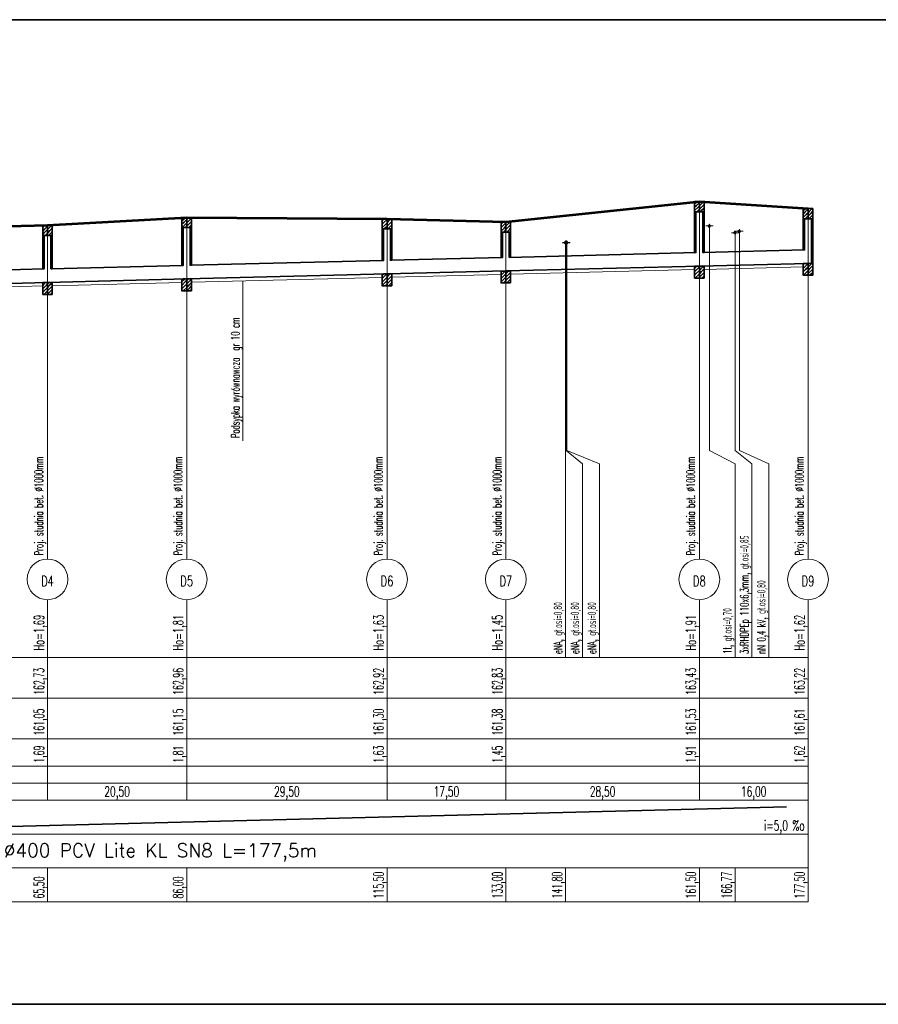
# Model space of a CAD drawing. Header units: millimetres. Extents: x 7.8 to 19, y -49.2 to -24.4.
# Tile 2 of 30: x 8.02 to 8.272, y -24.748 to -24.458. Entities that reach past the tile are written whole.
import ezdxf
from ezdxf.enums import TextEntityAlignment as Align

# ---------------------------------------------------------------- set-up
doc = ezdxf.new("R2010")
doc.units = ezdxf.units.MM
doc.linetypes.add('DASHED', pattern=[0.75, 0.5, -0.25])
doc.layers.get('0').update_dxf_attribs({"lineweight": 13})
for name, color, linetype, lineweight in [('CIENKA', 7, 'Continuous', 15), ('CIENKA2', 1, 'Continuous', 25), ('CIENKA_PRZERYWANA', 7, 'DASHED', 15), ('GRUBA', 3, 'Continuous', 53), ('SREDNIA', 2, 'Continuous', 35)]:
    doc.layers.add(name, color=color, linetype=linetype, lineweight=lineweight)
doc.styles.add('romans', font='romans.shx')

# ---------------------------------------------------------------- blocks, each defined once
blk = doc.blocks.new('*X2498')
at = {"layer": 'SREDNIA', "color": 2, "linetype": 'Continuous', "ltscale": 0.01}
for p, q in [((0.12982, 0.12682), (0.1296, 0.1266)), ((0.13014, 0.12614), (0.1296, 0.1256)), ((0.13046, 0.12546), (0.1296, 0.1246)), ((0.1303, 0.1273), (0.12982, 0.12682)), ((0.131, 0.127), (0.13014, 0.12614)), ((0.13078, 0.12478), (0.1303, 0.1243)), ((0.131, 0.126), (0.13046, 0.12546)), ((0.131, 0.125), (0.13078, 0.12478))]:
    blk.add_line(p, q, dxfattribs=at)
blk = doc.blocks.new('*X2499')
at = {"layer": 'SREDNIA', "color": 2, "linetype": 'Continuous', "ltscale": 0.01}
for p, q in [((0.1311, 0.1271), (0.131, 0.127)), ((0.13141, 0.12641), (0.131, 0.126)), ((0.13173, 0.12573), (0.131, 0.125)), ((0.1313, 0.1273), (0.1311, 0.1271)), ((0.13205, 0.12505), (0.1313, 0.1243)), ((0.1323, 0.1273), (0.13141, 0.12641)), ((0.1324, 0.1264), (0.13173, 0.12573)), ((0.1324, 0.1254), (0.13205, 0.12505)), ((0.13237, 0.12437), (0.1323, 0.1243)), ((0.1324, 0.1244), (0.13237, 0.12437))]:
    blk.add_line(p, q, dxfattribs=at)
blk = doc.blocks.new('*X2500')
at = {"layer": 'SREDNIA', "color": 2, "linetype": 'Continuous', "ltscale": 0.01}
for p, q in [((0.17092, 0.12892), (0.1706, 0.1286)), ((0.17124, 0.12824), (0.1706, 0.1276)), ((0.1716, 0.1296), (0.17092, 0.12892)), ((0.172, 0.129), (0.17124, 0.12824)), ((0.172, 0.128), (0.17155, 0.12755)), ((0.17155, 0.12755), (0.1706, 0.1266)), ((0.17155, 0.12755), (0.1706, 0.1266)), ((0.17187, 0.12687), (0.1716, 0.1266)), ((0.172, 0.127), (0.17187, 0.12687))]:
    blk.add_line(p, q, dxfattribs=at)
blk = doc.blocks.new('*X2501')
at = {"layer": 'SREDNIA', "color": 2, "linetype": 'Continuous', "ltscale": 0.01}
for p, q in [((0.17219, 0.12919), (0.172, 0.129)), ((0.17251, 0.12851), (0.172, 0.128)), ((0.17283, 0.12783), (0.172, 0.127)), ((0.1726, 0.1296), (0.17219, 0.12919)), ((0.1734, 0.1294), (0.17251, 0.12851)), ((0.1734, 0.1284), (0.17283, 0.12783)), ((0.17315, 0.12715), (0.1726, 0.1266)), ((0.1734, 0.1274), (0.17315, 0.12715))]:
    blk.add_line(p, q, dxfattribs=at)
blk = doc.blocks.new('*X2502')
at = {"layer": 'SREDNIA', "color": 2, "linetype": 'Continuous', "ltscale": 0.01}
for p, q in [((0.22979, 0.12879), (0.2296, 0.1286)), ((0.23011, 0.12811), (0.2296, 0.1276)), ((0.2302, 0.1292), (0.22979, 0.12879)), ((0.231, 0.129), (0.23011, 0.12811)), ((0.231, 0.128), (0.23043, 0.12743)), ((0.23043, 0.12743), (0.2296, 0.1266)), ((0.23075, 0.12675), (0.2302, 0.1262)), ((0.231, 0.127), (0.23075, 0.12675))]:
    blk.add_line(p, q, dxfattribs=at)
blk = doc.blocks.new('*X2503')
at = {"layer": 'SREDNIA', "color": 2, "linetype": 'Continuous', "ltscale": 0.01}
for p, q in [((0.23106, 0.12906), (0.231, 0.129)), ((0.23138, 0.12838), (0.231, 0.128)), ((0.2317, 0.1277), (0.231, 0.127)), ((0.2312, 0.1292), (0.23106, 0.12906)), ((0.2322, 0.1292), (0.23138, 0.12838)), ((0.2324, 0.1284), (0.2317, 0.1277)), ((0.23202, 0.12702), (0.2312, 0.1262)), ((0.2324, 0.1274), (0.23202, 0.12702)), ((0.23234, 0.12634), (0.2322, 0.1262)), ((0.2324, 0.1264), (0.23234, 0.12634))]:
    blk.add_line(p, q, dxfattribs=at)
blk = doc.blocks.new('*X2504')
at = {"layer": 'SREDNIA', "color": 2, "linetype": 'Continuous', "ltscale": 0.01}
for p, q in [((0.26482, 0.12782), (0.2646, 0.1276)), ((0.2653, 0.1283), (0.26482, 0.12782)), ((0.266, 0.128), (0.26514, 0.12714)), ((0.26514, 0.12714), (0.2646, 0.1266)), ((0.26546, 0.12646), (0.2646, 0.1256)), ((0.26578, 0.12578), (0.2653, 0.1253)), ((0.266, 0.127), (0.26546, 0.12646)), ((0.266, 0.126), (0.26578, 0.12578))]:
    blk.add_line(p, q, dxfattribs=at)
blk = doc.blocks.new('*X2505')
at = {"layer": 'SREDNIA', "color": 2, "linetype": 'Continuous', "ltscale": 0.01}
for p, q in [((0.2661, 0.1281), (0.266, 0.128)), ((0.2663, 0.1283), (0.2661, 0.1281)), ((0.2673, 0.1283), (0.26641, 0.12741)), ((0.26641, 0.12741), (0.266, 0.127)), ((0.26673, 0.12673), (0.266, 0.126)), ((0.26705, 0.12605), (0.2663, 0.1253)), ((0.2674, 0.1274), (0.26673, 0.12673)), ((0.2674, 0.1264), (0.26705, 0.12605)), ((0.26737, 0.12537), (0.2673, 0.1253)), ((0.2674, 0.1254), (0.26737, 0.12537))]:
    blk.add_line(p, q, dxfattribs=at)
blk = doc.blocks.new('*X2506')
at = {"layer": 'SREDNIA', "color": 2, "linetype": 'Continuous', "ltscale": 0.01}
for p, q in [((0.32182, 0.13382), (0.3216, 0.1336)), ((0.3223, 0.1343), (0.32182, 0.13382)), ((0.323, 0.134), (0.32214, 0.13314)), ((0.32214, 0.13314), (0.3216, 0.1326)), ((0.32246, 0.13246), (0.3216, 0.1316)), ((0.32278, 0.13178), (0.3223, 0.1313)), ((0.323, 0.133), (0.32246, 0.13246)), ((0.323, 0.132), (0.32278, 0.13178))]:
    blk.add_line(p, q, dxfattribs=at)
blk = doc.blocks.new('*X2507')
at = {"layer": 'SREDNIA', "color": 2, "linetype": 'Continuous', "ltscale": 0.01}
for p, q in [((0.3231, 0.1341), (0.323, 0.134)), ((0.32341, 0.13341), (0.323, 0.133)), ((0.3233, 0.1343), (0.3231, 0.1341)), ((0.3243, 0.1343), (0.32341, 0.13341)), ((0.32373, 0.13273), (0.323, 0.132)), ((0.32405, 0.13205), (0.3233, 0.1313)), ((0.3244, 0.1334), (0.32373, 0.13273)), ((0.3244, 0.1324), (0.32405, 0.13205)), ((0.32437, 0.13137), (0.3243, 0.1313)), ((0.3244, 0.1314), (0.32437, 0.13137))]:
    blk.add_line(p, q, dxfattribs=at)
blk = doc.blocks.new('*X2508')
at = {"layer": 'SREDNIA', "color": 2, "linetype": 'Continuous', "ltscale": 0.01}
for p, q in [((0.35379, 0.13179), (0.3536, 0.1316)), ((0.35411, 0.13111), (0.3536, 0.1306)), ((0.3542, 0.1322), (0.35379, 0.13179)), ((0.355, 0.132), (0.35411, 0.13111)), ((0.355, 0.131), (0.35443, 0.13043)), ((0.35443, 0.13043), (0.3536, 0.1296)), ((0.35475, 0.12975), (0.3542, 0.1292)), ((0.355, 0.13), (0.35475, 0.12975))]:
    blk.add_line(p, q, dxfattribs=at)
blk = doc.blocks.new('*X2509')
at = {"layer": 'SREDNIA', "color": 2, "linetype": 'Continuous', "ltscale": 0.01}
for p, q in [((0.35506, 0.13206), (0.355, 0.132)), ((0.35538, 0.13138), (0.355, 0.131)), ((0.3557, 0.1307), (0.355, 0.13)), ((0.3552, 0.1322), (0.35506, 0.13206)), ((0.3562, 0.1322), (0.35538, 0.13138)), ((0.3564, 0.1314), (0.3557, 0.1307)), ((0.35602, 0.13002), (0.3552, 0.1292)), ((0.3564, 0.1304), (0.35602, 0.13002)), ((0.35634, 0.12934), (0.3562, 0.1292)), ((0.3564, 0.1294), (0.35634, 0.12934))]:
    blk.add_line(p, q, dxfattribs=at)
blk = doc.blocks.new('*X2549')
at = {"layer": 'SREDNIA', "color": 2, "linetype": 'Continuous', "ltscale": 0.01}
for p, q in [((0.12999, 0.12399), (0.1296, 0.1236)), ((0.12995, 0.12295), (0.1296, 0.1226)), ((0.1299, 0.1219), (0.1296, 0.1216)), ((0.13, 0.122), (0.1299, 0.1219)), ((0.13, 0.123), (0.12995, 0.12295)), ((0.13, 0.124), (0.12999, 0.12399)), ((0.12986, 0.12086), (0.1296, 0.1206)), ((0.12982, 0.11982), (0.1296, 0.1196)), ((0.13, 0.119), (0.12978, 0.11878)), ((0.13, 0.12), (0.12982, 0.11982)), ((0.13, 0.121), (0.12986, 0.12086)), ((0.12978, 0.11878), (0.1296, 0.1186)), ((0.12973, 0.11773), (0.1296, 0.1176)), ((0.12969, 0.11669), (0.1296, 0.1166)), ((0.13, 0.117), (0.12969, 0.11669)), ((0.13, 0.118), (0.12973, 0.11773)), ((0.12965, 0.11565), (0.1296, 0.1156)), ((0.12961, 0.11461), (0.1296, 0.1146)), ((0.13, 0.115), (0.12961, 0.11461)), ((0.13, 0.116), (0.12965, 0.11565))]:
    blk.add_line(p, q, dxfattribs=at)
blk = doc.blocks.new('*X2550')
at = {"layer": 'SREDNIA', "color": 2, "linetype": 'Continuous', "ltscale": 0.01}
for p, q in [((0.13043, 0.11043), (0.12995, 0.10995)), ((0.13045, 0.11045), (0.13043, 0.11043)), ((0.1296, 0.1096), (0.12995, 0.10995)), ((0.1296, 0.1086), (0.12981, 0.10881)), ((0.1296, 0.1076), (0.12968, 0.10768)), ((0.13003, 0.10803), (0.12968, 0.10768)), ((0.1307, 0.1097), (0.12981, 0.10881)), ((0.131, 0.108), (0.12995, 0.10695)), ((0.131, 0.109), (0.13003, 0.10803)), ((0.131, 0.11), (0.1307, 0.1097)), ((0.131, 0.107), (0.13095, 0.10695))]:
    blk.add_line(p, q, dxfattribs=at)
blk = doc.blocks.new('*X2551')
at = {"layer": 'SREDNIA', "color": 2, "linetype": 'Continuous', "ltscale": 0.01}
for p, q in [((0.132, 0.124), (0.1323, 0.1243)), ((0.13236, 0.12336), (0.132, 0.123)), ((0.13232, 0.12232), (0.132, 0.122)), ((0.1324, 0.1224), (0.13232, 0.12232)), ((0.1324, 0.1234), (0.13236, 0.12336)), ((0.13228, 0.12128), (0.132, 0.121)), ((0.13223, 0.12023), (0.132, 0.12)), ((0.13219, 0.11919), (0.132, 0.119)), ((0.1324, 0.1194), (0.13219, 0.11919)), ((0.1324, 0.1204), (0.13223, 0.12023)), ((0.1324, 0.1214), (0.13228, 0.12128)), ((0.13215, 0.11815), (0.132, 0.118)), ((0.13211, 0.11711), (0.132, 0.117)), ((0.13206, 0.11606), (0.132, 0.116)), ((0.1324, 0.1164), (0.13206, 0.11606)), ((0.1324, 0.1174), (0.13211, 0.11711)), ((0.1324, 0.1184), (0.13215, 0.11815)), ((0.13202, 0.11502), (0.132, 0.115)), ((0.1324, 0.1154), (0.13202, 0.11502))]:
    blk.add_line(p, q, dxfattribs=at)
blk = doc.blocks.new('*X2552')
at = {"layer": 'SREDNIA', "color": 2, "linetype": 'Continuous', "ltscale": 0.01}
for p, q in [((0.13113, 0.11013), (0.13145, 0.11045)), ((0.13205, 0.11005), (0.1324, 0.1104)), ((0.131, 0.11), (0.13113, 0.11013)), ((0.131, 0.109), (0.13141, 0.10941)), ((0.131, 0.108), (0.1317, 0.1087)), ((0.131, 0.107), (0.13199, 0.10799)), ((0.13141, 0.10941), (0.13205, 0.11005)), ((0.1317, 0.1087), (0.13215, 0.10915)), ((0.13199, 0.10799), (0.13225, 0.10825)), ((0.13205, 0.11005), (0.13205, 0.11005)), ((0.13215, 0.10915), (0.1324, 0.1094)), ((0.13215, 0.10915), (0.13215, 0.10915)), ((0.13225, 0.10825), (0.1324, 0.1084)), ((0.13225, 0.10825), (0.13225, 0.10825)), ((0.13227, 0.10727), (0.13235, 0.10735)), ((0.13235, 0.10735), (0.1324, 0.1074)), ((0.13235, 0.10735), (0.13235, 0.10735)), ((0.13195, 0.10695), (0.13227, 0.10727))]:
    blk.add_line(p, q, dxfattribs=at)
blk = doc.blocks.new('*X2553')
at = {"layer": 'SREDNIA', "color": 2, "linetype": 'Continuous', "ltscale": 0.01}
for p, q in [((0.17098, 0.12598), (0.1706, 0.1256)), ((0.17094, 0.12494), (0.1706, 0.1246)), ((0.171, 0.125), (0.17094, 0.12494)), ((0.171, 0.126), (0.17098, 0.12598)), ((0.1709, 0.1239), (0.1706, 0.1236)), ((0.17087, 0.12287), (0.1706, 0.1226)), ((0.17083, 0.12183), (0.1706, 0.1216)), ((0.171, 0.122), (0.17083, 0.12183)), ((0.171, 0.123), (0.17087, 0.12287)), ((0.171, 0.124), (0.1709, 0.1239)), ((0.17079, 0.12079), (0.1706, 0.1206)), ((0.17075, 0.11975), (0.1706, 0.1196)), ((0.171, 0.119), (0.17072, 0.11872)), ((0.171, 0.12), (0.17075, 0.11975)), ((0.171, 0.121), (0.17079, 0.12079)), ((0.17072, 0.11872), (0.1706, 0.1186)), ((0.17068, 0.11768), (0.1706, 0.1176)), ((0.17064, 0.11664), (0.1706, 0.1166)), ((0.171, 0.117), (0.17064, 0.11664)), ((0.171, 0.118), (0.17068, 0.11768)), ((0.17061, 0.11561), (0.1706, 0.1156)), ((0.171, 0.116), (0.17061, 0.11561))]:
    blk.add_line(p, q, dxfattribs=at)
blk = doc.blocks.new('*X2554')
at = {"layer": 'SREDNIA', "color": 2, "linetype": 'Continuous', "ltscale": 0.01}
for p, q in [((0.1706, 0.1106), (0.17146, 0.11146)), ((0.17169, 0.11069), (0.1706, 0.1096)), ((0.17146, 0.11146), (0.17147, 0.11147)), ((0.17146, 0.11146), (0.17146, 0.11146)), ((0.172, 0.111), (0.17169, 0.11069)), ((0.17102, 0.10902), (0.1706, 0.1086)), ((0.172, 0.109), (0.17097, 0.10797)), ((0.172, 0.11), (0.17102, 0.10902)), ((0.172, 0.108), (0.17197, 0.10797))]:
    blk.add_line(p, q, dxfattribs=at)
blk = doc.blocks.new('*X2555')
at = {"layer": 'SREDNIA', "color": 2, "linetype": 'Continuous', "ltscale": 0.01}
for p, q in [((0.17339, 0.12639), (0.173, 0.126)), ((0.17336, 0.12536), (0.173, 0.125)), ((0.1734, 0.1254), (0.17336, 0.12536)), ((0.1734, 0.1264), (0.17339, 0.12639)), ((0.17332, 0.12432), (0.173, 0.124)), ((0.17328, 0.12328), (0.173, 0.123)), ((0.17324, 0.12224), (0.173, 0.122)), ((0.1734, 0.1224), (0.17324, 0.12224)), ((0.1734, 0.1234), (0.17328, 0.12328)), ((0.1734, 0.1244), (0.17332, 0.12432)), ((0.17321, 0.12121), (0.173, 0.121)), ((0.17317, 0.12017), (0.173, 0.12)), ((0.17313, 0.11913), (0.173, 0.119)), ((0.1734, 0.1194), (0.17313, 0.11913)), ((0.1734, 0.1204), (0.17317, 0.12017)), ((0.1734, 0.1214), (0.17321, 0.12121)), ((0.17309, 0.11809), (0.173, 0.118)), ((0.17306, 0.11706), (0.173, 0.117)), ((0.17302, 0.11602), (0.173, 0.116)), ((0.1734, 0.1164), (0.17302, 0.11602)), ((0.1734, 0.1174), (0.17306, 0.11706)), ((0.1734, 0.1184), (0.17309, 0.11809))]:
    blk.add_line(p, q, dxfattribs=at)
blk = doc.blocks.new('*X2556')
at = {"layer": 'SREDNIA', "color": 2, "linetype": 'Continuous', "ltscale": 0.01}
for p, q in [((0.172, 0.111), (0.17213, 0.11113)), ((0.172, 0.11), (0.17242, 0.11042)), ((0.17213, 0.11113), (0.17247, 0.11147)), ((0.17242, 0.11042), (0.17305, 0.11105)), ((0.17305, 0.11105), (0.1734, 0.1114)), ((0.17305, 0.11105), (0.17305, 0.11105)), ((0.17315, 0.11015), (0.1734, 0.1104)), ((0.172, 0.109), (0.17271, 0.10971)), ((0.172, 0.108), (0.17299, 0.10899)), ((0.17271, 0.10971), (0.17315, 0.11015)), ((0.17297, 0.10797), (0.17328, 0.10828)), ((0.17299, 0.10899), (0.17325, 0.10925)), ((0.17315, 0.11015), (0.17315, 0.11015)), ((0.17325, 0.10925), (0.1734, 0.1094)), ((0.17325, 0.10925), (0.17325, 0.10925)), ((0.17328, 0.10828), (0.17336, 0.10836)), ((0.17336, 0.10836), (0.1734, 0.1084)), ((0.17336, 0.10836), (0.17336, 0.10836))]:
    blk.add_line(p, q, dxfattribs=at)
blk = doc.blocks.new('*X2557')
at = {"layer": 'SREDNIA', "color": 2, "linetype": 'Continuous', "ltscale": 0.01}
for p, q in [((0.22999, 0.12599), (0.2296, 0.1256)), ((0.22995, 0.12495), (0.2296, 0.1246)), ((0.23, 0.125), (0.22995, 0.12495)), ((0.23, 0.126), (0.22999, 0.12599)), ((0.2299, 0.1239), (0.2296, 0.1236)), ((0.22986, 0.12286), (0.2296, 0.1226)), ((0.22981, 0.12181), (0.2296, 0.1216)), ((0.23, 0.122), (0.22981, 0.12181)), ((0.23, 0.123), (0.22986, 0.12286)), ((0.23, 0.124), (0.2299, 0.1239)), ((0.22977, 0.12077), (0.2296, 0.1206)), ((0.22972, 0.11972), (0.2296, 0.1196)), ((0.23, 0.119), (0.22968, 0.11868)), ((0.23, 0.12), (0.22972, 0.11972)), ((0.23, 0.121), (0.22977, 0.12077)), ((0.22968, 0.11868), (0.2296, 0.1186)), ((0.22963, 0.11763), (0.2296, 0.1176)), ((0.23, 0.118), (0.22963, 0.11763)), ((0.23, 0.117), (0.22993, 0.11693))]:
    blk.add_line(p, q, dxfattribs=at)
blk = doc.blocks.new('*X2558')
at = {"layer": 'SREDNIA', "color": 2, "linetype": 'Continuous', "ltscale": 0.01}
for p, q in [((0.2296, 0.1126), (0.22992, 0.11292)), ((0.2296, 0.1116), (0.22988, 0.11188)), ((0.2296, 0.1106), (0.22975, 0.11075)), ((0.231, 0.111), (0.2297, 0.1097)), ((0.23037, 0.11137), (0.22975, 0.11075)), ((0.23095, 0.11295), (0.22988, 0.11188)), ((0.231, 0.112), (0.23037, 0.11137)), ((0.23095, 0.11295), (0.23095, 0.11295)), ((0.2296, 0.1096), (0.22962, 0.10962)), ((0.2297, 0.1097), (0.22962, 0.10962)), ((0.231, 0.11), (0.23045, 0.10945))]:
    blk.add_line(p, q, dxfattribs=at)
blk = doc.blocks.new('*X2559')
at = {"layer": 'SREDNIA', "color": 2, "linetype": 'Continuous', "ltscale": 0.01}
for p, q in [((0.232, 0.126), (0.2322, 0.1262)), ((0.23236, 0.12536), (0.232, 0.125)), ((0.2324, 0.1254), (0.23236, 0.12536)), ((0.23232, 0.12432), (0.232, 0.124)), ((0.23227, 0.12327), (0.232, 0.123)), ((0.23223, 0.12223), (0.232, 0.122)), ((0.2324, 0.1224), (0.23223, 0.12223)), ((0.2324, 0.1234), (0.23227, 0.12327)), ((0.2324, 0.1244), (0.23232, 0.12432)), ((0.23218, 0.12118), (0.232, 0.121)), ((0.23214, 0.12014), (0.232, 0.12)), ((0.23209, 0.11909), (0.232, 0.119)), ((0.2324, 0.1194), (0.23209, 0.11909)), ((0.2324, 0.1204), (0.23214, 0.12014)), ((0.2324, 0.1214), (0.23218, 0.12118)), ((0.23205, 0.11805), (0.232, 0.118)), ((0.2324, 0.1174), (0.232, 0.117)), ((0.232, 0.117), (0.232, 0.117)), ((0.2324, 0.1184), (0.23205, 0.11805))]:
    blk.add_line(p, q, dxfattribs=at)
blk = doc.blocks.new('*X2560')
at = {"layer": 'SREDNIA', "color": 2, "linetype": 'Continuous', "ltscale": 0.01}
for p, q in [((0.231, 0.112), (0.23127, 0.11227)), ((0.231, 0.111), (0.23156, 0.11156)), ((0.231, 0.11), (0.23184, 0.11084)), ((0.23127, 0.11227), (0.23195, 0.11295)), ((0.23156, 0.11156), (0.2321, 0.1121)), ((0.23184, 0.11084), (0.2322, 0.1112)), ((0.2321, 0.1121), (0.2324, 0.1124)), ((0.2321, 0.1121), (0.2321, 0.1121)), ((0.23213, 0.11013), (0.2323, 0.1103)), ((0.2322, 0.1112), (0.2324, 0.1114)), ((0.2322, 0.1112), (0.2322, 0.1112)), ((0.2323, 0.1103), (0.2324, 0.1104)), ((0.2323, 0.1103), (0.2323, 0.1103)), ((0.23145, 0.10945), (0.23213, 0.11013))]:
    blk.add_line(p, q, dxfattribs=at)
blk = doc.blocks.new('*X2561')
at = {"layer": 'SREDNIA', "color": 2, "linetype": 'Continuous', "ltscale": 0.01}
for p, q in [((0.26498, 0.12498), (0.2646, 0.1246)), ((0.265, 0.125), (0.26498, 0.12498)), ((0.26493, 0.12393), (0.2646, 0.1236)), ((0.26487, 0.12287), (0.2646, 0.1226)), ((0.26481, 0.12181), (0.2646, 0.1216)), ((0.265, 0.122), (0.26481, 0.12181)), ((0.265, 0.123), (0.26487, 0.12287)), ((0.265, 0.124), (0.26493, 0.12393)), ((0.26476, 0.12076), (0.2646, 0.1206)), ((0.2647, 0.1197), (0.2646, 0.1196)), ((0.265, 0.119), (0.26465, 0.11865)), ((0.265, 0.12), (0.2647, 0.1197)), ((0.265, 0.121), (0.26476, 0.12076)), ((0.26465, 0.11865), (0.2646, 0.1186)), ((0.265, 0.118), (0.26479, 0.11779))]:
    blk.add_line(p, q, dxfattribs=at)
blk = doc.blocks.new('*X2562')
at = {"layer": 'SREDNIA', "color": 2, "linetype": 'Continuous', "ltscale": 0.01}
for p, q in [((0.2646, 0.1126), (0.26582, 0.11382)), ((0.2646, 0.1136), (0.26479, 0.11379)), ((0.26479, 0.11379), (0.26479, 0.11379)), ((0.26582, 0.11382), (0.26582, 0.11382)), ((0.26582, 0.11382), (0.26582, 0.11382)), ((0.26545, 0.11245), (0.2646, 0.1116)), ((0.26479, 0.11079), (0.2646, 0.1106)), ((0.266, 0.112), (0.26479, 0.11079)), ((0.266, 0.111), (0.26532, 0.11032)), ((0.266, 0.113), (0.26545, 0.11245))]:
    blk.add_line(p, q, dxfattribs=at)
blk = doc.blocks.new('*X2563')
at = {"layer": 'SREDNIA', "color": 2, "linetype": 'Continuous', "ltscale": 0.01}
for p, q in [((0.267, 0.125), (0.2673, 0.1253)), ((0.26735, 0.12435), (0.267, 0.124)), ((0.26729, 0.12329), (0.267, 0.123)), ((0.26724, 0.12224), (0.267, 0.122)), ((0.2674, 0.1224), (0.26724, 0.12224)), ((0.2674, 0.1234), (0.26729, 0.12329)), ((0.2674, 0.1244), (0.26735, 0.12435)), ((0.26718, 0.12118), (0.267, 0.121)), ((0.26712, 0.12012), (0.267, 0.12)), ((0.26707, 0.11907), (0.267, 0.119)), ((0.2674, 0.1194), (0.26707, 0.11907)), ((0.2674, 0.1204), (0.26712, 0.12012)), ((0.2674, 0.1214), (0.26718, 0.12118)), ((0.26701, 0.11801), (0.267, 0.118)), ((0.2674, 0.1184), (0.26701, 0.11801))]:
    blk.add_line(p, q, dxfattribs=at)
blk = doc.blocks.new('*X2564')
at = {"layer": 'SREDNIA', "color": 2, "linetype": 'Continuous', "ltscale": 0.01}
for p, q in [((0.266, 0.113), (0.26623, 0.11323)), ((0.26623, 0.11323), (0.26682, 0.11382)), ((0.26709, 0.11309), (0.2674, 0.1134)), ((0.266, 0.112), (0.26652, 0.11252)), ((0.266, 0.111), (0.26681, 0.11181)), ((0.26632, 0.11032), (0.26709, 0.11109)), ((0.26652, 0.11252), (0.26708, 0.11308)), ((0.26681, 0.11181), (0.26719, 0.11219)), ((0.26708, 0.11308), (0.26709, 0.11309)), ((0.26709, 0.11109), (0.26729, 0.11129)), ((0.26719, 0.11219), (0.2674, 0.1124)), ((0.26719, 0.11219), (0.26719, 0.11219)), ((0.26729, 0.11129), (0.2674, 0.1114)), ((0.26729, 0.11129), (0.26729, 0.11129)), ((0.26732, 0.11032), (0.26738, 0.11038)), ((0.26738, 0.11038), (0.26739, 0.11039)), ((0.26739, 0.11039), (0.2674, 0.1104)), ((0.26739, 0.11039), (0.26739, 0.11039))]:
    blk.add_line(p, q, dxfattribs=at)
blk = doc.blocks.new('*X2565')
at = {"layer": 'SREDNIA', "color": 2, "linetype": 'Continuous', "ltscale": 0.01}
for p, q in [((0.32199, 0.13099), (0.3216, 0.1306)), ((0.322, 0.131), (0.32199, 0.13099)), ((0.32196, 0.12996), (0.3216, 0.1296)), ((0.32192, 0.12892), (0.3216, 0.1286)), ((0.32189, 0.12789), (0.3216, 0.1276)), ((0.322, 0.128), (0.32189, 0.12789)), ((0.322, 0.129), (0.32192, 0.12892)), ((0.322, 0.13), (0.32196, 0.12996)), ((0.32185, 0.12685), (0.3216, 0.1266)), ((0.32182, 0.12582), (0.3216, 0.1256)), ((0.32178, 0.12478), (0.3216, 0.1246)), ((0.322, 0.125), (0.32178, 0.12478)), ((0.322, 0.126), (0.32182, 0.12582)), ((0.322, 0.127), (0.32185, 0.12685)), ((0.32175, 0.12375), (0.3216, 0.1236)), ((0.32172, 0.12272), (0.3216, 0.1226)), ((0.322, 0.122), (0.32168, 0.12168)), ((0.322, 0.123), (0.32172, 0.12272)), ((0.322, 0.124), (0.32175, 0.12375)), ((0.32168, 0.12168), (0.3216, 0.1216)), ((0.32165, 0.12065), (0.3216, 0.1206)), ((0.32161, 0.11961), (0.3216, 0.1196)), ((0.322, 0.12), (0.32161, 0.11961)), ((0.322, 0.121), (0.32165, 0.12065))]:
    blk.add_line(p, q, dxfattribs=at)
blk = doc.blocks.new('*X2566')
at = {"layer": 'SREDNIA', "color": 2, "linetype": 'Continuous', "ltscale": 0.01}
for p, q in [((0.3216, 0.1146), (0.32197, 0.11497)), ((0.3216, 0.1136), (0.32184, 0.11384)), ((0.32217, 0.11317), (0.32171, 0.11271)), ((0.32283, 0.11483), (0.32184, 0.11384)), ((0.32223, 0.11523), (0.32197, 0.11497)), ((0.323, 0.114), (0.32217, 0.11317)), ((0.32225, 0.11525), (0.32223, 0.11523)), ((0.323, 0.115), (0.32283, 0.11483)), ((0.3216, 0.1126), (0.32171, 0.11271)), ((0.323, 0.113), (0.32175, 0.11175)), ((0.323, 0.112), (0.32275, 0.11175))]:
    blk.add_line(p, q, dxfattribs=at)
blk = doc.blocks.new('*X2567')
at = {"layer": 'SREDNIA', "color": 2, "linetype": 'Continuous', "ltscale": 0.01}
for p, q in [((0.324, 0.131), (0.3243, 0.1313)), ((0.32437, 0.13037), (0.324, 0.13)), ((0.32433, 0.12933), (0.324, 0.129)), ((0.3243, 0.1283), (0.324, 0.128)), ((0.3244, 0.1284), (0.3243, 0.1283)), ((0.3244, 0.1294), (0.32433, 0.12933)), ((0.3244, 0.1304), (0.32437, 0.13037)), ((0.32427, 0.12727), (0.324, 0.127)), ((0.32423, 0.12623), (0.324, 0.126)), ((0.3242, 0.1252), (0.324, 0.125)), ((0.3244, 0.1254), (0.3242, 0.1252)), ((0.3244, 0.1264), (0.32423, 0.12623)), ((0.3244, 0.1274), (0.32427, 0.12727)), ((0.32416, 0.12416), (0.324, 0.124)), ((0.32413, 0.12313), (0.324, 0.123)), ((0.32409, 0.12209), (0.324, 0.122)), ((0.3244, 0.1224), (0.32409, 0.12209)), ((0.3244, 0.1234), (0.32413, 0.12313)), ((0.3244, 0.1244), (0.32416, 0.12416)), ((0.32406, 0.12106), (0.324, 0.121)), ((0.32402, 0.12002), (0.324, 0.12)), ((0.3244, 0.1204), (0.32402, 0.12002)), ((0.3244, 0.1214), (0.32406, 0.12106)), ((0.3244, 0.1194), (0.32429, 0.11929))]:
    blk.add_line(p, q, dxfattribs=at)
blk = doc.blocks.new('*X2568')
at = {"layer": 'SREDNIA', "color": 2, "linetype": 'Continuous', "ltscale": 0.01}
for p, q in [((0.323, 0.115), (0.32307, 0.11507)), ((0.323, 0.114), (0.32336, 0.11436)), ((0.323, 0.113), (0.32364, 0.11364)), ((0.32307, 0.11507), (0.32325, 0.11525)), ((0.32336, 0.11436), (0.32403, 0.11503)), ((0.32364, 0.11364), (0.32413, 0.11413)), ((0.32393, 0.11293), (0.32423, 0.11323)), ((0.32403, 0.11503), (0.32428, 0.11528)), ((0.32403, 0.11503), (0.32403, 0.11503)), ((0.32413, 0.11413), (0.3244, 0.1144)), ((0.32413, 0.11413), (0.32413, 0.11413)), ((0.32423, 0.11323), (0.3244, 0.1134)), ((0.32423, 0.11323), (0.32423, 0.11323)), ((0.323, 0.112), (0.32393, 0.11293)), ((0.32375, 0.11175), (0.32421, 0.11221)), ((0.32421, 0.11221), (0.32433, 0.11233)), ((0.32433, 0.11233), (0.3244, 0.1124)), ((0.32433, 0.11233), (0.32433, 0.11233))]:
    blk.add_line(p, q, dxfattribs=at)
blk = doc.blocks.new('*X2569')
at = {"layer": 'SREDNIA', "color": 2, "linetype": 'Continuous', "ltscale": 0.01}
for p, q in [((0.35399, 0.12899), (0.3536, 0.1286)), ((0.35395, 0.12795), (0.3536, 0.1276)), ((0.354, 0.128), (0.35395, 0.12795)), ((0.354, 0.129), (0.35399, 0.12899)), ((0.3539, 0.1269), (0.3536, 0.1266)), ((0.35385, 0.12585), (0.3536, 0.1256)), ((0.35381, 0.12481), (0.3536, 0.1246)), ((0.354, 0.125), (0.35381, 0.12481)), ((0.354, 0.126), (0.35385, 0.12585)), ((0.354, 0.127), (0.3539, 0.1269)), ((0.35376, 0.12376), (0.3536, 0.1236)), ((0.35372, 0.12272), (0.3536, 0.1226)), ((0.354, 0.122), (0.35367, 0.12167)), ((0.354, 0.123), (0.35372, 0.12272)), ((0.354, 0.124), (0.35376, 0.12376)), ((0.35367, 0.12167), (0.3536, 0.1216)), ((0.35363, 0.12063), (0.3536, 0.1206)), ((0.354, 0.121), (0.35363, 0.12063))]:
    blk.add_line(p, q, dxfattribs=at)
blk = doc.blocks.new('*X2570')
at = {"layer": 'SREDNIA', "color": 2, "linetype": 'Continuous', "ltscale": 0.01}
for p, q in [((0.35402, 0.11602), (0.354, 0.116)), ((0.35405, 0.11605), (0.35402, 0.11602)), ((0.3536, 0.1156), (0.354, 0.116)), ((0.3536, 0.1146), (0.35387, 0.11487)), ((0.3536, 0.1136), (0.35374, 0.11374)), ((0.355, 0.114), (0.35363, 0.11263)), ((0.3543, 0.1143), (0.35374, 0.11374)), ((0.35497, 0.11597), (0.35387, 0.11487)), ((0.355, 0.115), (0.3543, 0.1143)), ((0.355, 0.116), (0.35497, 0.11597)), ((0.3536, 0.1126), (0.35361, 0.11261)), ((0.35363, 0.11263), (0.35361, 0.11261)), ((0.355, 0.113), (0.35455, 0.11255))]:
    blk.add_line(p, q, dxfattribs=at)
blk = doc.blocks.new('*X2571')
at = {"layer": 'SREDNIA', "color": 2, "linetype": 'Continuous', "ltscale": 0.01}
for p, q in [((0.356, 0.129), (0.3562, 0.1292)), ((0.356, 0.128), (0.35637, 0.12837)), ((0.35637, 0.12837), (0.3564, 0.1284)), ((0.356, 0.127), (0.35634, 0.12734)), ((0.356, 0.126), (0.35631, 0.12631)), ((0.356, 0.125), (0.35628, 0.12528)), ((0.35628, 0.12528), (0.3564, 0.1254)), ((0.35631, 0.12631), (0.3564, 0.1264)), ((0.35634, 0.12734), (0.3564, 0.1274)), ((0.356, 0.124), (0.35625, 0.12425)), ((0.356, 0.123), (0.35622, 0.12322)), ((0.356, 0.122), (0.35619, 0.12219)), ((0.35619, 0.12219), (0.3564, 0.1224)), ((0.35622, 0.12322), (0.3564, 0.1234)), ((0.35625, 0.12425), (0.3564, 0.1244)), ((0.356, 0.121), (0.35616, 0.12116)), ((0.356, 0.12), (0.35612, 0.12012)), ((0.356, 0.119), (0.35609, 0.11909)), ((0.35609, 0.11909), (0.3564, 0.1194)), ((0.35612, 0.12012), (0.3564, 0.1204)), ((0.35616, 0.12116), (0.3564, 0.1214)), ((0.355, 0.116), (0.35505, 0.11605)), ((0.35601, 0.11601), (0.35598, 0.11598)), ((0.356, 0.118), (0.35606, 0.11806)), ((0.356, 0.117), (0.35603, 0.11703)), ((0.3564, 0.1164), (0.35601, 0.11601)), ((0.35603, 0.11703), (0.3564, 0.1174)), ((0.35606, 0.11806), (0.3564, 0.1184)), ((0.35598, 0.11598), (0.355, 0.115)), ((0.35558, 0.11458), (0.355, 0.114)), ((0.35518, 0.11318), (0.355, 0.113)), ((0.35621, 0.11421), (0.35518, 0.11318)), ((0.35631, 0.11331), (0.35555, 0.11255)), ((0.35611, 0.11511), (0.35558, 0.11458)), ((0.3564, 0.1154), (0.35611, 0.11511)), ((0.3564, 0.1144), (0.35621, 0.11421)), ((0.3564, 0.1134), (0.35631, 0.11331))]:
    blk.add_line(p, q, dxfattribs=at)

msp = doc.modelspace()

# ---------------------------------------------------------------- linework, layer by layer
at = {"layer": 'CIENKA', "color": 7, "linetype": 'Continuous', "ltscale": 0.01}
for p, q in [((8.21978, -24.61646), (8.21978, -24.51116)), ((8.25178, -24.61646), (8.25178, -24.51326)), ((8.06878, -24.61646), (8.06878, -24.51586)), ((8.12778, -24.61646), (8.12778, -24.51626)), ((8.02778, -24.61646), (8.02778, -24.51816)), ((8.16278, -24.61646), (8.16278, -24.51716)), ((8.22171, -24.51835), (8.22381, -24.51835)), ((8.22276, -24.51835), (8.22276, -24.58446)), ((8.22927, -24.52035), (8.23137, -24.52035)), ((8.23032, -24.52035), (8.23032, -24.58446)), ((8.23055, -24.51993), (8.23265, -24.51993)), ((8.2316, -24.51993), (8.2316, -24.58446)), ((8.17933, -24.5233), (8.18143, -24.5233)), ((8.17939, -24.52329), (8.18161, -24.52329)), ((8.17965, -24.52327), (8.18175, -24.52327)), ((8.18038, -24.5233), (8.18038, -24.58446)), ((8.1805, -24.52329), (8.1805, -24.58446)), ((8.1807, -24.52327), (8.1807, -24.58446)), ((8.18038, -24.58846), (8.18038, -24.58446)), ((8.18538, -24.58846), (8.1805, -24.58446)), ((8.19038, -24.58846), (8.1807, -24.58446)), ((8.23028, -24.58846), (8.22276, -24.58446)), ((8.23528, -24.58846), (8.23032, -24.58446)), ((8.24028, -24.58846), (8.2316, -24.58446)), ((8.18038, -24.58846), (8.18038, -24.64546)), ((8.18538, -24.58846), (8.18538, -24.64546)), ((8.19038, -24.58846), (8.19038, -24.64546)), ((8.23028, -24.58846), (8.23028, -24.64546)), ((8.23528, -24.58846), (8.23528, -24.64546)), ((8.24028, -24.58846), (8.24028, -24.64546)), ((8.02778, -24.64546), (8.02778, -24.62846)), ((8.06878, -24.64546), (8.06878, -24.62846)), ((8.12778, -24.64546), (8.12778, -24.62846)), ((8.16278, -24.64546), (8.16278, -24.62846)), ((8.21978, -24.64546), (8.21978, -24.62846)), ((8.25178, -24.64546), (8.25178, -24.62846)), ((7.89678, -24.64546), (8.25178, -24.64546)), ((8.02778, -24.65746), (8.02778, -24.64546)), ((8.06878, -24.65746), (8.06878, -24.64546)), ((8.12778, -24.65746), (8.12778, -24.64546)), ((8.16278, -24.65746), (8.16278, -24.64546)), ((8.21978, -24.65746), (8.21978, -24.64546)), ((8.25178, -24.65746), (8.25178, -24.64546)), ((7.89678, -24.65746), (8.25178, -24.65746)), ((8.02778, -24.66946), (8.02778, -24.65746)), ((8.06878, -24.66946), (8.06878, -24.65746)), ((8.12778, -24.66946), (8.12778, -24.65746)), ((8.16278, -24.66946), (8.16278, -24.65746)), ((8.21978, -24.66946), (8.21978, -24.65746)), ((8.25178, -24.66946), (8.25178, -24.65746)), ((7.89678, -24.66946), (8.25178, -24.66946)), ((8.02778, -24.67746), (8.02778, -24.66946)), ((8.06878, -24.67746), (8.06878, -24.66946)), ((8.12778, -24.67746), (8.12778, -24.66946)), ((8.16278, -24.67746), (8.16278, -24.66946)), ((8.21978, -24.67746), (8.21978, -24.66946)), ((8.25178, -24.67746), (8.25178, -24.66946)), ((7.89678, -24.67746), (8.25178, -24.67746)), ((8.02778, -24.68746), (8.02778, -24.67746)), ((8.06878, -24.68746), (8.06878, -24.67746)), ((8.12778, -24.68746), (8.12778, -24.67746)), ((8.16278, -24.68746), (8.16278, -24.67746)), ((8.21978, -24.68746), (8.21978, -24.67746)), ((8.25178, -24.68746), (8.25178, -24.67746)), ((7.89678, -24.68246), (8.25178, -24.68246)), ((7.89678, -24.68746), (8.25178, -24.68746)), ((8.25178, -24.69746), (8.25178, -24.68746)), ((7.89678, -24.69746), (8.25178, -24.69746)), ((8.25178, -24.70746), (8.25178, -24.69746)), ((7.89678, -24.70746), (8.25178, -24.70746)), ((8.02778, -24.71746), (8.02778, -24.70746)), ((8.06878, -24.71746), (8.06878, -24.70746)), ((8.12778, -24.71746), (8.12778, -24.70746)), ((8.16278, -24.71746), (8.16278, -24.70746)), ((8.18038, -24.71746), (8.18038, -24.70746)), ((8.21978, -24.71746), (8.21978, -24.70746)), ((8.23032, -24.71746), (8.23032, -24.70746)), ((8.25178, -24.71746), (8.25178, -24.70746)), ((7.89678, -24.71746), (8.25178, -24.71746))]:
    msp.add_line(p, q, dxfattribs=at)
at = {"layer": 'CIENKA', "color": 7, "linetype": 'Continuous'}
msp.add_line((8.08535, -24.53458), (8.08535, -24.58161), dxfattribs=at)
at = {"layer": 'CIENKA', "color": 7, "linetype": 'Continuous', "ltscale": 0.01}
for centre, start, end in [((8.02778, -24.62246), 90, 270), ((8.02778, -24.62246), 270, 90), ((8.06878, -24.62246), 90, 270), ((8.06878, -24.62246), 270, 90), ((8.12778, -24.62246), 90, 270), ((8.12778, -24.62246), 270, 90), ((8.16278, -24.62246), 90, 270), ((8.16278, -24.62246), 270, 90), ((8.21978, -24.62246), 90, 270), ((8.21978, -24.62246), 270, 90), ((8.25178, -24.62246), 90, 270), ((8.25178, -24.62246), 270, 90)]:
    msp.add_arc(centre, 0.006, start, end, dxfattribs=at)
at = {"layer": 'CIENKA_PRZERYWANA', "color": 7, "linetype": 'DASHED', "ltscale": 0.01}
for p, q in [((8.22118, -24.53117), (8.25038, -24.53044)), ((8.07018, -24.53495), (8.12638, -24.53354)), ((8.12918, -24.53347), (8.16138, -24.53267)), ((8.16418, -24.5326), (8.21838, -24.53124)), ((8.00318, -24.53662), (8.02638, -24.53604)), ((8.02918, -24.53597), (8.06738, -24.53502))]:
    msp.add_line(p, q, dxfattribs=at)
at = {"layer": 'GRUBA', "color": 3, "linetype": 'Continuous', "ltscale": 0.01}
for p, q in [((8.16278, -24.51716), (8.21978, -24.51116)), ((8.21978, -24.51116), (8.25178, -24.51326)), ((8.02778, -24.51816), (8.06878, -24.51586)), ((8.06878, -24.51586), (8.12778, -24.51626)), ((8.12778, -24.51626), (8.16278, -24.51716)), ((8.00178, -24.51876), (8.02778, -24.51816)), ((8.22271, -24.51855), (8.22271, -24.51815)), ((8.22281, -24.51855), (8.22281, -24.51815)), ((8.23027, -24.52055), (8.23027, -24.52015)), ((8.23037, -24.52055), (8.23037, -24.52015)), ((8.23155, -24.52013), (8.23155, -24.51973)), ((8.23165, -24.52013), (8.23165, -24.51973)), ((8.18033, -24.5235), (8.18033, -24.5231)), ((8.18039, -24.52349), (8.18039, -24.52309)), ((8.18043, -24.5235), (8.18043, -24.5231)), ((8.18049, -24.52349), (8.18049, -24.52309)), ((8.18051, -24.52349), (8.18051, -24.52309)), ((8.18061, -24.52349), (8.18061, -24.52309)), ((8.18065, -24.52347), (8.18065, -24.52307)), ((8.18075, -24.52347), (8.18075, -24.52307))]:
    msp.add_line(p, q, dxfattribs=at)
for centre, start, end in [((8.22276, -24.51815), 0, 180), ((8.22276, -24.51855), 180, 0), ((8.23032, -24.52015), 0, 180), ((8.23032, -24.52055), 180, 0), ((8.2316, -24.51973), 0, 180), ((8.2316, -24.52013), 180, 0), ((8.18038, -24.5231), 0, 180), ((8.18038, -24.5235), 180, 0), ((8.18044, -24.52309), 0, 180), ((8.18044, -24.52349), 180, 0), ((8.18056, -24.52309), 0, 180), ((8.18056, -24.52349), 180, 0), ((8.1807, -24.52307), 0, 180), ((8.1807, -24.52347), 180, 0)]:
    msp.add_arc(centre, 0.00005, start, end, dxfattribs=at)
at = {"layer": 'SREDNIA', "color": 2, "linetype": 'Continuous', "ltscale": 0.01}
for p, q in [((7.80152, -24.45762), (9.97978, -24.45762)), ((8.16278, -24.51716), (8.21978, -24.51116)), ((8.21978, -24.51116), (8.25178, -24.51326)), ((8.02778, -24.51816), (8.06878, -24.51586)), ((8.06878, -24.51586), (8.12778, -24.51626)), ((8.12778, -24.51626), (8.16278, -24.51716)), ((8.00178, -24.51876), (8.02778, -24.51816)), ((8.12878, -24.52848), (8.16178, -24.52766)), ((8.16378, -24.52761), (8.21878, -24.52623)), ((8.22078, -24.52618), (8.25078, -24.52543)), ((8.00278, -24.53163), (8.02678, -24.53103)), ((8.02878, -24.53098), (8.06778, -24.53001)), ((8.06978, -24.52996), (8.12678, -24.52853)), ((8.16278, -24.53163), (8.21978, -24.53021)), ((8.21978, -24.53021), (8.25178, -24.52941)), ((8.02778, -24.53501), (8.06878, -24.53398)), ((8.06878, -24.53398), (8.12778, -24.53251)), ((8.12778, -24.53251), (8.16278, -24.53163)), ((8.00178, -24.53566), (8.02778, -24.53501)), ((8.00898, -24.69546), (8.24548, -24.68946)), ((7.80152, -24.74762), (9.97978, -24.74762))]:
    msp.add_line(p, q, dxfattribs=at)
at = {"layer": 'SREDNIA', "color": 2, "ltscale": 0.01}
for points in [[(8.21838, -24.51116), (8.21978, -24.51116), (8.21978, -24.51416), (8.21838, -24.51416), (8.21838, -24.51116)], [(8.21978, -24.51116), (8.22118, -24.51116), (8.22118, -24.51416), (8.21978, -24.51416), (8.21978, -24.51116)], [(8.25038, -24.51326), (8.25178, -24.51326), (8.25178, -24.51626), (8.25038, -24.51626), (8.25038, -24.51326)], [(8.25178, -24.51326), (8.25318, -24.51326), (8.25318, -24.51626), (8.25178, -24.51626), (8.25178, -24.51326)], [(8.06738, -24.51586), (8.06878, -24.51586), (8.06878, -24.51886), (8.06738, -24.51886), (8.06738, -24.51586)], [(8.06878, -24.51586), (8.07018, -24.51586), (8.07018, -24.51886), (8.06878, -24.51886), (8.06878, -24.51586)], [(8.12638, -24.51626), (8.12778, -24.51626), (8.12778, -24.51926), (8.12638, -24.51926), (8.12638, -24.51626)], [(8.12778, -24.51626), (8.12918, -24.51626), (8.12918, -24.51926), (8.12778, -24.51926), (8.12778, -24.51626)], [(8.21878, -24.51416), (8.21878, -24.52623), (8.21838, -24.52624), (8.21838, -24.51416), (8.21878, -24.51416)], [(8.22118, -24.51416), (8.22118, -24.52617), (8.22078, -24.52618), (8.22078, -24.51416), (8.22118, -24.51416)], [(8.25078, -24.51626), (8.25078, -24.52543), (8.25038, -24.52544), (8.25038, -24.51626), (8.25078, -24.51626)], [(8.25178, -24.52941), (8.25278, -24.52941), (8.25278, -24.51626), (8.25318, -24.51626), (8.25318, -24.53291), (8.25178, -24.53291), (8.25178, -24.52941)], [(8.02638, -24.51816), (8.02778, -24.51816), (8.02778, -24.52116), (8.02638, -24.52116), (8.02638, -24.51816)], [(8.02778, -24.51816), (8.02918, -24.51816), (8.02918, -24.52116), (8.02778, -24.52116), (8.02778, -24.51816)], [(8.06778, -24.51886), (8.06778, -24.53001), (8.06738, -24.53002), (8.06738, -24.51886), (8.06778, -24.51886)], [(8.07018, -24.51886), (8.07018, -24.52995), (8.06978, -24.52996), (8.06978, -24.51886), (8.07018, -24.51886)], [(8.12678, -24.51926), (8.12678, -24.52853), (8.12638, -24.52854), (8.12638, -24.51926), (8.12678, -24.51926)], [(8.12918, -24.51926), (8.12918, -24.52847), (8.12878, -24.52848), (8.12878, -24.51926), (8.12918, -24.51926)], [(8.16138, -24.51716), (8.16278, -24.51716), (8.16278, -24.52016), (8.16138, -24.52016), (8.16138, -24.51716)], [(8.16278, -24.51716), (8.16418, -24.51716), (8.16418, -24.52016), (8.16278, -24.52016), (8.16278, -24.51716)], [(8.02678, -24.52116), (8.02678, -24.53103), (8.02638, -24.53104), (8.02638, -24.52116), (8.02678, -24.52116)], [(8.02918, -24.52116), (8.02918, -24.53097), (8.02878, -24.53098), (8.02878, -24.52116), (8.02918, -24.52116)], [(8.16178, -24.52016), (8.16178, -24.52766), (8.16138, -24.52767), (8.16138, -24.52016), (8.16178, -24.52016)], [(8.16418, -24.52016), (8.16418, -24.5276), (8.16378, -24.52761), (8.16378, -24.52016), (8.16418, -24.52016)], [(8.21978, -24.53021), (8.21978, -24.53371), (8.21838, -24.53371), (8.21838, -24.53025), (8.21878, -24.53024), (8.21878, -24.53021), (8.21978, -24.53021)], [(8.22118, -24.53371), (8.21978, -24.53371), (8.21978, -24.53021), (8.22078, -24.53021), (8.22078, -24.53019), (8.22118, -24.53018), (8.22118, -24.53371)], [(8.25178, -24.52941), (8.25178, -24.53291), (8.25038, -24.53291), (8.25038, -24.52945), (8.25078, -24.52944), (8.25078, -24.52941), (8.25178, -24.52941)], [(8.06878, -24.53399), (8.06878, -24.53749), (8.06738, -24.53749), (8.06738, -24.53402), (8.06778, -24.53401), (8.06778, -24.53399), (8.06878, -24.53399)], [(8.07018, -24.53749), (8.06878, -24.53749), (8.06878, -24.53399), (8.06978, -24.53399), (8.06978, -24.53396), (8.07018, -24.53395), (8.07018, -24.53749)], [(8.12778, -24.53251), (8.12778, -24.53601), (8.12638, -24.53601), (8.12638, -24.53255), (8.12678, -24.53254), (8.12678, -24.53251), (8.12778, -24.53251)], [(8.12918, -24.53601), (8.12778, -24.53601), (8.12778, -24.53251), (8.12878, -24.53251), (8.12878, -24.53249), (8.12918, -24.53248), (8.12918, -24.53601)], [(8.16278, -24.53164), (8.16278, -24.53514), (8.16138, -24.53514), (8.16138, -24.53167), (8.16178, -24.53166), (8.16178, -24.53164), (8.16278, -24.53164)], [(8.16418, -24.53514), (8.16278, -24.53514), (8.16278, -24.53164), (8.16378, -24.53164), (8.16378, -24.53161), (8.16418, -24.5316), (8.16418, -24.53514)], [(8.02778, -24.53501), (8.02778, -24.53851), (8.02638, -24.53851), (8.02638, -24.53505), (8.02678, -24.53504), (8.02678, -24.53501), (8.02778, -24.53501)], [(8.02918, -24.53851), (8.02778, -24.53851), (8.02778, -24.53501), (8.02878, -24.53501), (8.02878, -24.53499), (8.02918, -24.53498), (8.02918, -24.53851)]]:
    msp.add_lwpolyline(points, dxfattribs=at)

# ---------------------------------------------------------------- block references
at = {"linetype": 'Continuous'}
for name in ['*X2506', '*X2507', '*X2508', '*X2509', '*X2500', '*X2501', '*X2502', '*X2503', '*X2565', '*X2567', '*X2569', '*X2571', '*X2498', '*X2499', '*X2553', '*X2555', '*X2557', '*X2559', '*X2504', '*X2505', '*X2549', '*X2551', '*X2561', '*X2563', '*X2566', '*X2568', '*X2570', '*X2554', '*X2556', '*X2558', '*X2560', '*X2562', '*X2564', '*X2550', '*X2552']:
    msp.add_blockref(name, (7.89678, -24.64546), dxfattribs=at)

# ---------------------------------------------------------------- texts
at = {"layer": 'CIENKA', "color": 7, "linetype": 'Continuous', "ltscale": 0.01, "style": 'romans', "width": 0.6}
for s, height, p in [('Podsypka wyrównawcza  gr 10 cm', 0.0025, (8.08435, -24.58087)), ('Proj. studnia bet. %%C1000mm', 0.0025, (8.02647, -24.61543)), ('Proj. studnia bet. %%C1000mm', 0.0025, (8.06747, -24.61543)), ('Proj. studnia bet. %%C1000mm', 0.0025, (8.12647, -24.61543)), ('Proj. studnia bet. %%C1000mm', 0.0025, (8.16147, -24.61543)), ('Proj. studnia bet. %%C1000mm', 0.0025, (8.21847, -24.61543)), ('Proj. studnia bet. %%C1000mm', 0.0025, (8.25047, -24.61543)), ('3xRHDPEp 110x6,3mm, gł.osi=0,85', 0.0025, (8.23428, -24.64446)), ('nN 0,4 kV, gł.osi=0,80', 0.0025, (8.23928, -24.64446)), ('eNA, gł.osi=0,80', 0.0025, (8.17938, -24.64446)), ('eNA, gł.osi=0,80', 0.0025, (8.18438, -24.64446)), ('eNA, gł.osi=0,80', 0.0025, (8.18938, -24.64446)), ('1t, gł.osi=0,70', 0.0025, (8.22928, -24.64446)), ('Ho=1,69', 0.003, (8.02678, -24.64346)), ('Ho=1,81', 0.003, (8.06778, -24.64346)), ('Ho=1,63', 0.003, (8.12678, -24.64346)), ('Ho=1,45', 0.003, (8.16178, -24.64346)), ('Ho=1,91', 0.003, (8.21878, -24.64346)), ('Ho=1,62', 0.003, (8.25078, -24.64346))]:
    msp.add_text(s, height=height, rotation=90, dxfattribs=at).set_placement(p)
at = {"layer": 'CIENKA2', "color": 1, "linetype": 'Continuous', "ltscale": 0.01, "style": 'romans', "width": 0.56}
for s, p in [('162,73', (8.02678, -24.65646)), ('162,96', (8.06778, -24.65646)), ('162,92', (8.12678, -24.65646)), ('162,83', (8.16178, -24.65646)), ('163,43', (8.21878, -24.65646)), ('163,22', (8.25078, -24.65646)), ('161,05', (8.02678, -24.66846)), ('161,15', (8.06778, -24.66846)), ('161,30', (8.12678, -24.66846)), ('161,38', (8.16178, -24.66846)), ('161,53', (8.21878, -24.66846)), ('161,61', (8.25078, -24.66846)), ('1,69', (8.02678, -24.67646)), ('1,81', (8.06778, -24.67646)), ('1,63', (8.12678, -24.67646)), ('1,45', (8.16178, -24.67646)), ('1,91', (8.21878, -24.67646)), ('1,62', (8.25078, -24.67646)), ('65,50', (8.02678, -24.71646)), ('86,00', (8.06778, -24.71646)), ('115,50', (8.12678, -24.71646)), ('133,00', (8.16178, -24.71646)), ('141,80', (8.17938, -24.71646)), ('161,50', (8.21878, -24.71646)), ('166,77', (8.22932, -24.71646)), ('177,50', (8.25078, -24.71646))]:
    msp.add_text(s, height=0.003, rotation=90, dxfattribs=at).set_placement(p)
at = {"layer": 'CIENKA2', "color": 1, "linetype": 'Continuous', "ltscale": 0.01, "style": 'romans', "width": 0.65}
for s, p in [('20,50', (8.04828, -24.68646)), ('29,50', (8.09828, -24.68646)), ('17,50', (8.14528, -24.68646)), ('28,50', (8.19128, -24.68646)), ('16,00', (8.23578, -24.68646))]:
    msp.add_text(s, height=0.003, dxfattribs=at).set_placement(p, align=Align.CENTER)
at = {"layer": 'GRUBA', "color": 3, "linetype": 'Continuous', "ltscale": 0.01, "style": 'romans', "width": 0.7}
for s, p in [('D4', (8.02778, -24.62446)), ('D5', (8.06878, -24.62446)), ('D6', (8.12778, -24.62446)), ('D7', (8.16278, -24.62446)), ('D8', (8.21978, -24.62446)), ('D9', (8.25178, -24.62446))]:
    msp.add_text(s, height=0.003, dxfattribs=at).set_placement(p, align=Align.CENTER)
at = {"layer": 'SREDNIA', "color": 2, "linetype": 'Continuous', "ltscale": 0.01, "style": 'romans', "width": 0.65}
msp.add_text('i=5,0 %o', height=0.003, dxfattribs=at).set_placement((8.25078, -24.69646), align=Align.RIGHT)
at = {"layer": 'SREDNIA', "color": 2, "linetype": 'Continuous', "ltscale": 0.01, "style": 'romans'}
msp.add_text('%%C400 PCV Lite KL SN8 L=177,5m', height=0.004, dxfattribs=at).set_placement((8.06104, -24.70429), align=Align.CENTER)

doc.saveas('drawing.dxf')
